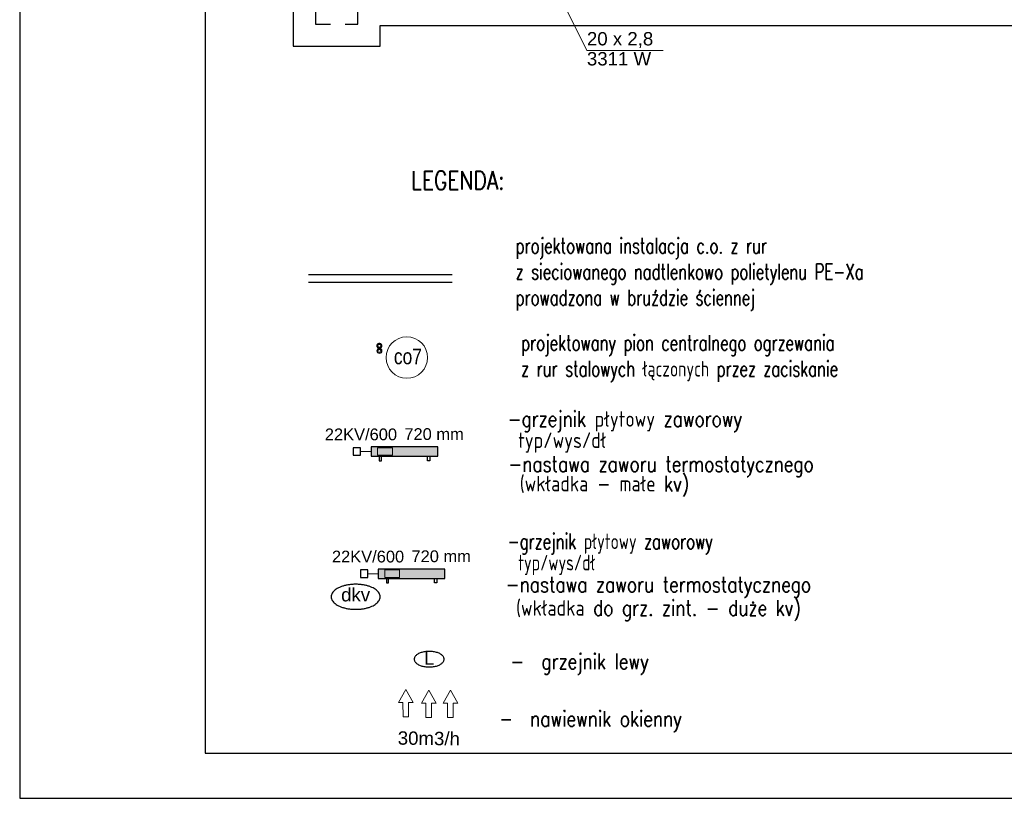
# Model space of a CAD drawing. Header units: millimetres. Extents: x 45180 to 119519, y 31297 to 302414.
# Tile 59 of 97: x 55024 to 68306, y 230539 to 241049. Entities that reach past the tile are written whole.
import ezdxf
from ezdxf.lldxf.tags import DXFTag

# ---------------------------------------------------------------- set-up
doc = ezdxf.new("R2010")
doc.units = ezdxf.units.MM
doc.header["$MEASUREMENT"] = 0
for name, pattern in [('Dashed', [564.444447, 282.222223, -282.222223]), ('PHANTOM', [2.5, 1.25, -0.25, 0.25, -0.25, 0.25, -0.25]), ('Przerywana', [400, 200, -200])]:
    doc.linetypes.add(name, pattern=pattern)
doc.layers.get('0').update_dxf_attribs({"color": 252})
for name, color, linetype in [('#op-co', 3, 'Continuous'), ('#opisy', 7, 'Continuous'), ('#podkład', 252, 'Continuous'), ('_TABELA', 7, 'Continuous'), ('IS_Armatura_pod³¹czeniowa_grz._dolnozas.', 7, 'SOLID'), ('IS_Armatura_Therm', 7, 'SOLID'), ('IS_Grafika', 7, 'SOLID'), ('IS_Grzejniki_Plan_rzut', 7, 'SOLID'), ('IS_Opisy_działek_Therm', 7, 'SOLID'), ('IS_Text_Odbiornikow_Therm', 7, 'Continuous')]:
    doc.layers.add(name, color=color, linetype=linetype)
for name, color, linetype, lineweight in [('#piony', 7, 'Continuous', 5), ('IS_Powrót', 5, 'DASHDOT', 35), ('IS_Zasilanie', 1, 'SOLID', 30)]:
    doc.layers.add(name, color=color, linetype=linetype, lineweight=lineweight)
doc.styles.add('ARIAL', font='arial.ttf', dxfattribs={"width": 0.75})
doc.styles.add('MtXpl_Arial', font='arial.ttf', dxfattribs={"height": 0.2})
doc.styles.add('ROMANS', font='romans', dxfattribs={"width": 0.8})
doc.styles.get("Standard").update_dxf_attribs({"font": 'arial.ttf', "bigfont": 'BIGFONT.SHX'})
tags = doc.linetypes.add('DASHDOT', pattern=[20, 10, -5, 0, -5]).pattern_tags.tags
tags[10:11] = [DXFTag(74, 4), DXFTag(75, 0), DXFTag(340, '0'), DXFTag(46, 0.0), DXFTag(50, 0.0), DXFTag(44, 0.0), DXFTag(45, 0.0)]
tags[8:9] = [DXFTag(74, 4), DXFTag(75, 0), DXFTag(340, '0'), DXFTag(46, 0.0), DXFTag(50, 0.0), DXFTag(44, 0.0), DXFTag(45, 0.0)]
tags[6:7] = [DXFTag(74, 4), DXFTag(75, 0), DXFTag(340, '0'), DXFTag(46, 0.0), DXFTag(50, 0.0), DXFTag(44, 0.0), DXFTag(45, 0.0)]
tags[4:5] = [DXFTag(74, 4), DXFTag(75, 0), DXFTag(340, '0'), DXFTag(46, 0.0), DXFTag(50, 0.0), DXFTag(44, 0.0), DXFTag(45, 0.0)]
tags = doc.linetypes.add('SOLID', pattern=[10, 10, 0]).pattern_tags.tags
tags[6:7] = [DXFTag(74, 4), DXFTag(75, 0), DXFTag(340, '0'), DXFTag(46, 0.0), DXFTag(50, 0.0), DXFTag(44, 0.0), DXFTag(45, 0.0)]
tags[4:5] = [DXFTag(74, 4), DXFTag(75, 0), DXFTag(340, '0'), DXFTag(46, 0.0), DXFTag(50, 0.0), DXFTag(44, 0.0), DXFTag(45, 0.0)]

# ---------------------------------------------------------------- blocks, each defined once
blk = doc.blocks.new('E210168')
at = {"color": 7, "lineweight": 13}
for p, q in [((19.4, 19.8), (19.4, 13.6)), ((19.4, 19.8), (37, 9.9)), ((19.4, 0), (37, 9.9)), ((19.4, 6.2), (19.4, 0))]:
    blk.add_line(p, q, dxfattribs=at)
blk.add_lwpolyline([(19.4, 13.6), (0, 13.6), (0, 6.2), (19.4, 6.2)], dxfattribs=at)

msp = doc.modelspace()

# ---------------------------------------------------------------- hatches: boundary and pattern name
at = {"layer": 'IS_Grzejniki_Plan_rzut', "linetype": 'Continuous', "ltscale": 10}
for points in [[(59764, 235157), (60664, 235157), (60664, 235282), (59764, 235282)], [(59860, 233508), (60760, 233508), (60760, 233633), (59860, 233633)]]:
    msp.add_hatch(color=252, dxfattribs=at).paths.add_polyline_path(points)

# ---------------------------------------------------------------- linework, layer by layer
at = {"layer": '#piony', "color": 7}
msp.add_circle((60246, 236488), 280, dxfattribs=at)
at = {"layer": '#podkład', "linetype": 'Continuous'}
for p, q in [((58715, 241890), (58715, 240690)), ((59885, 240690), (59885, 240970)), ((59885, 240970), (70910, 240970)), ((58715, 240690), (59885, 240690))]:
    msp.add_line(p, q, dxfattribs=at)
at = {"layer": '#podkład', "linetype": 'Przerywana'}
for p, q in [((59015, 241590), (59015, 240990)), ((59585, 240990), (59585, 241270)), ((59015, 240990), (59585, 240990))]:
    msp.add_line(p, q, dxfattribs=at)
at = {"layer": '_TABELA', "color": 7}
for p, q in [((55024, 260239), (55024, 230539)), ((57524, 259629), (57524, 231149)), ((57524, 231149), (116424, 231149)), ((55024, 230539), (117024, 230539))]:
    msp.add_line(p, q, dxfattribs=at)
at = {"layer": 'IS_Armatura_pod³¹czeniowa_grz._dolnozas.', "color": 7, "linetype": 'Continuous', "lineweight": 20, "ltscale": 10}
for p, q in [((60052, 235270), (59852, 235270)), ((59852, 235270), (59852, 235170)), ((60052, 235170), (60052, 235270)), ((59852, 235170), (60052, 235170)), ((60148, 233621), (59948, 233621)), ((59948, 233621), (59948, 233521)), ((59948, 233521), (60148, 233521)), ((60148, 233521), (60148, 233621))]:
    msp.add_line(p, q, dxfattribs=at)
at = {"layer": 'IS_Armatura_Therm', "color": 7, "linetype": 'Dashed', "ltscale": 10}
for p, q in [((59623, 235270), (59523, 235270)), ((59523, 235270), (59523, 235170)), ((59623, 235170), (59623, 235270)), ((59523, 235170), (59623, 235170)), ((59720, 233621), (59620, 233621)), ((59620, 233621), (59620, 233521)), ((59620, 233521), (59720, 233521)), ((59720, 233521), (59720, 233621))]:
    msp.add_line(p, q, dxfattribs=at)
at = {"layer": 'IS_Armatura_Therm', "color": 7, "linetype": 'Continuous', "lineweight": 20, "ltscale": 10}
for p, q in [((59764, 235220), (59623, 235220)), ((59860, 233571), (59720, 233571))]:
    msp.add_line(p, q, dxfattribs=at)
at = {"layer": 'IS_Grafika', "color": 7}
for points, knots in [([(59557, 233428), (59540, 233428), (59508, 233427), (59462, 233422), (59418, 233413), (59377, 233402), (59340, 233388), (59307, 233371), (59279, 233352), (59256, 233332), (59239, 233309), (59228, 233285), (59226, 233267), (59226, 233259)], [0, 0, 0, 0, 4.894746, 9.593459, 14.070318, 18.299405, 22.256676, 25.922722, 29.286934, 32.354005, 35.15393, 37.755543, 40.278576, 40.278576, 40.278576, 40.278576]), ([(59888, 233259), (59888, 233267), (59885, 233285), (59874, 233309), (59857, 233332), (59834, 233352), (59806, 233371), (59773, 233388), (59736, 233402), (59696, 233413), (59652, 233422), (59605, 233427), (59573, 233428), (59557, 233428)], [0, 0, 0, 0, 2.523033, 5.124646, 7.924571, 10.991642, 14.355854, 18.0219, 21.979171, 26.208258, 30.685117, 35.38383, 40.278576, 40.278576, 40.278576, 40.278576]), ([(59226, 233259), (59226, 233251), (59228, 233233), (59239, 233209), (59256, 233187), (59279, 233166), (59307, 233147), (59340, 233130), (59377, 233116), (59418, 233105), (59462, 233096), (59508, 233091), (59540, 233090), (59557, 233090)], [0, 0, 0, 0, 2.523033, 5.124646, 7.924571, 10.991642, 14.355854, 18.0219, 21.979171, 26.208258, 30.685117, 35.38383, 40.278576, 40.278576, 40.278576, 40.278576]), ([(59557, 233090), (59573, 233090), (59605, 233091), (59652, 233096), (59696, 233105), (59736, 233116), (59773, 233130), (59806, 233147), (59834, 233166), (59857, 233187), (59874, 233209), (59885, 233233), (59888, 233251), (59888, 233259)], [0, 0, 0, 0, 4.894746, 9.593459, 14.070318, 18.299405, 22.256676, 25.922722, 29.286934, 32.354005, 35.15393, 37.755543, 40.278576, 40.278576, 40.278576, 40.278576])]:
    msp.add_open_spline(points, degree=3, knots=knots, dxfattribs=at)
at = {"layer": 'IS_Grafika', "ltscale": 10}
for points, knots in [([(60548, 232522), (60538, 232522), (60519, 232522), (60490, 232518), (60464, 232513), (60439, 232506), (60416, 232497), (60396, 232487), (60379, 232475), (60365, 232462), (60355, 232448), (60348, 232433), (60347, 232422), (60347, 232417)], [0, 0, 0, 0, 29.81303, 58.439291, 85.728194, 111.528232, 135.699277, 158.129661, 178.761629, 197.63058, 214.924287, 231.061128, 246.757311, 246.757311, 246.757311, 246.757311]), ([(60750, 232417), (60750, 232422), (60748, 232433), (60742, 232448), (60731, 232462), (60717, 232475), (60700, 232487), (60680, 232497), (60658, 232506), (60633, 232513), (60606, 232518), (60578, 232522), (60558, 232522), (60548, 232522)], [0, 0, 0, 0, 15.696184, 31.833024, 49.126731, 67.995682, 88.62765, 111.058035, 135.229079, 161.029117, 188.31802, 216.944282, 246.757311, 246.757311, 246.757311, 246.757311]), ([(60347, 232417), (60347, 232412), (60348, 232401), (60355, 232386), (60365, 232372), (60379, 232359), (60396, 232347), (60416, 232337), (60439, 232328), (60464, 232321), (60490, 232316), (60519, 232313), (60538, 232312), (60548, 232312)], [0, 0, 0, 0, 15.696184, 31.833024, 49.126731, 67.995682, 88.62765, 111.058035, 135.229079, 161.029117, 188.31802, 216.944282, 246.757311, 246.757311, 246.757311, 246.757311]), ([(60548, 232312), (60558, 232312), (60578, 232313), (60606, 232316), (60633, 232321), (60658, 232328), (60680, 232337), (60700, 232347), (60717, 232359), (60731, 232372), (60742, 232386), (60748, 232401), (60750, 232412), (60750, 232417)], [0, 0, 0, 0, 29.81303, 58.439291, 85.728194, 111.528232, 135.699277, 158.129661, 178.761629, 197.63058, 214.924287, 231.061128, 246.757311, 246.757311, 246.757311, 246.757311])]:
    msp.add_open_spline(points, degree=3, knots=knots, dxfattribs=at)
at = {"layer": 'IS_Grzejniki_Plan_rzut', "color": 7, "linetype": 'Continuous', "ltscale": 10}
for p, q in [((60664, 235282), (59764, 235282)), ((59764, 235282), (59764, 235157)), ((60664, 235157), (60664, 235282)), ((59764, 235157), (60664, 235157)), ((59874, 235157), (59874, 235095)), ((59905, 235095), (59905, 235157)), ((60524, 235095), (60524, 235157)), ((60555, 235157), (60555, 235095)), ((59874, 235095), (59905, 235095)), ((60555, 235095), (60524, 235095)), ((60760, 233633), (59860, 233633)), ((59860, 233633), (59860, 233508)), ((59860, 233508), (60760, 233508)), ((59970, 233508), (59970, 233446)), ((60001, 233446), (60001, 233508)), ((60620, 233446), (60620, 233508)), ((60651, 233508), (60651, 233446)), ((60760, 233508), (60760, 233633)), ((59970, 233446), (60001, 233446)), ((60651, 233446), (60620, 233446))]:
    msp.add_line(p, q, dxfattribs=at)
at = {"layer": 'IS_Opisy_działek_Therm', "lineweight": 5, "ltscale": 10}
for p, q in [((61964, 242074), (62676, 240632)), ((62676, 240632), (63706, 240632))]:
    msp.add_line(p, q, dxfattribs=at)
at = {"layer": 'IS_Powrót', "color": 5, "lineweight": 30, "ltscale": 20}
msp.add_line((60858, 237503), (58920, 237503), dxfattribs=at)
at = {"layer": 'IS_Powrót', "color": 5, "lineweight": 0, "ltscale": 20}
msp.add_circle((59877, 236578), 34.1, dxfattribs=at)
at = {"layer": 'IS_Powrót', "color": 5, "lineweight": 30, "ltscale": 20}
msp.add_circle((59877, 236578), 22.1, dxfattribs=at)
at = {"layer": 'IS_Zasilanie', "ltscale": 10}
msp.add_line((60858, 237603), (58920, 237603), dxfattribs=at)
at = {"layer": 'IS_Zasilanie', "color": 1, "linetype": 'PHANTOM', "lineweight": 0, "ltscale": 250}
msp.add_circle((59876, 236647), 34.1, dxfattribs=at)
at = {"layer": 'IS_Zasilanie', "color": 1, "linetype": 'PHANTOM', "lineweight": 30, "ltscale": 250}
msp.add_circle((59876, 236647), 22.1, dxfattribs=at)

# ---------------------------------------------------------------- block references
at = {"color": 7, "lineweight": 5, "xscale": 10, "yscale": 10, "zscale": 10, "rotation": 90.09664922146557}
for p in [(60331, 231639), (60641, 231629), (60933, 231630)]:
    msp.add_blockref('E210168', p, dxfattribs=at)

# ---------------------------------------------------------------- texts
at = {"layer": '#op-co', "color": 7, "style": 'ROMANS', "width": 0.8}
msp.add_text('LEGENDA:', height=250, dxfattribs=at).set_placement((60304, 238755))
at = {"layer": '#opisy', "color": 7, "linetype": 'Continuous', "lineweight": 0, "style": 'ROMANS', "width": 0.8}
for s, p in [('-grzejnik płytowy zaworowy', (61607, 235555)), ('typ/wys/dł', (61749, 235268)), ('-nastawa zaworu termostatycznego', (61617, 234947)), ('(wkładka - małe kv)', (61770, 234682))]:
    msp.add_text(s, height=210, dxfattribs=at).set_placement(p)
at = {"layer": '#opisy', "color": 7, "style": 'ROMANS', "width": 0.7}
for s, p in [('-grzejnik płytowy zaworowy', (61607, 233903)), ('typ/wys/dł', (61749, 233616))]:
    msp.add_text(s, height=210, dxfattribs=at).set_placement(p)
at = {"layer": '#opisy', "lineweight": -3, "style": 'ROMANS', "width": 0.8}
for s, p in [('-  grzejnik lewy ', (61645, 232282)), ('-  nawiewnik okienny', (61493, 231507))]:
    msp.add_text(s, height=210, dxfattribs=at).set_placement(p)
at = {"layer": '#opisy', "color": 7, "lineweight": 0, "style": 'ARIAL'}
msp.add_text('30m3/h', height=180, rotation=359.2172, dxfattribs=at).set_placement((60123, 231264, 140))
at = {"layer": '#opisy', "color": 7, "linetype": 'Continuous', "lineweight": 0, "char_height": 210, "width": 6584.28, "attachment_point": 1}
for s, insert in [('\\Fromans.shx|c238;\\W0.8; \\P\\W0.7;projektowana instalacja c.o. z rur\\Pz sieciowanego nadtlenkowo polietylenu PE-Xa\\Pprowadzona w bruździe ściennej', (61716, 238453)), ('\\C7;\\Fromans.shx|c238;\\W0.8; \\P\\W0.7;projektowany pion centralnego ogrzewania\\Pz rur stalowych łączonych przez zaciskanie ', (61790, 237142))]:
    msp.add_mtext(s, dxfattribs=dict(at, insert=insert))
at = {"layer": 'IS_Grafika', "color": 7, "lineweight": 5, "ltscale": 10, "style": 'MtXpl_Arial', "width": 0.8}
msp.add_text('co7', height=210, dxfattribs=at).set_placement((60072, 236398))
at = {"layer": 'IS_Grafika', "color": 7, "lineweight": 40}
msp.add_text('dkv', height=180, dxfattribs=at).set_placement((59360, 233197))
at = {"layer": 'IS_Grafika', "ltscale": 10, "insert": (60548, 232521), "char_height": 180, "attachment_point": 2}
msp.add_mtext('\\fArial|b0|i0;L', dxfattribs=at)
at = {"layer": 'IS_Opisy_działek_Therm', "ltscale": 10, "char_height": 180}
for s, insert, attachment_point in [('\\fArial|b0|i0;20 x 2,8', (62676, 240668), 7), ('\\fArial|b0|i0;3311 W', (62676, 240611), 1)]:
    msp.add_mtext(s, dxfattribs=dict(at, insert=insert, attachment_point=attachment_point))
at = {"layer": 'IS_Text_Odbiornikow_Therm', "color": 7, "lineweight": 40}
for s, p in [('22KV/600', (59140, 235372)), ('720 mm', (60213, 235376)), ('22KV/600', (59236, 233723)), ('720 mm', (60309, 233727))]:
    msp.add_text(s, height=158.8, dxfattribs=at).set_placement(p)
at = {"layer": 'IS_Text_Odbiornikow_Therm', "color": 7, "linetype": 'SOLID', "style": 'ROMANS', "width": 0.8}
for s, p in [('-nastawa zaworu termostatycznego', (61582, 233320)), (' (wkładka do grz. zint. - duże kv)', (61605, 233004))]:
    msp.add_text(s, height=210, dxfattribs=at).set_placement(p)

doc.saveas('drawing.dxf')
